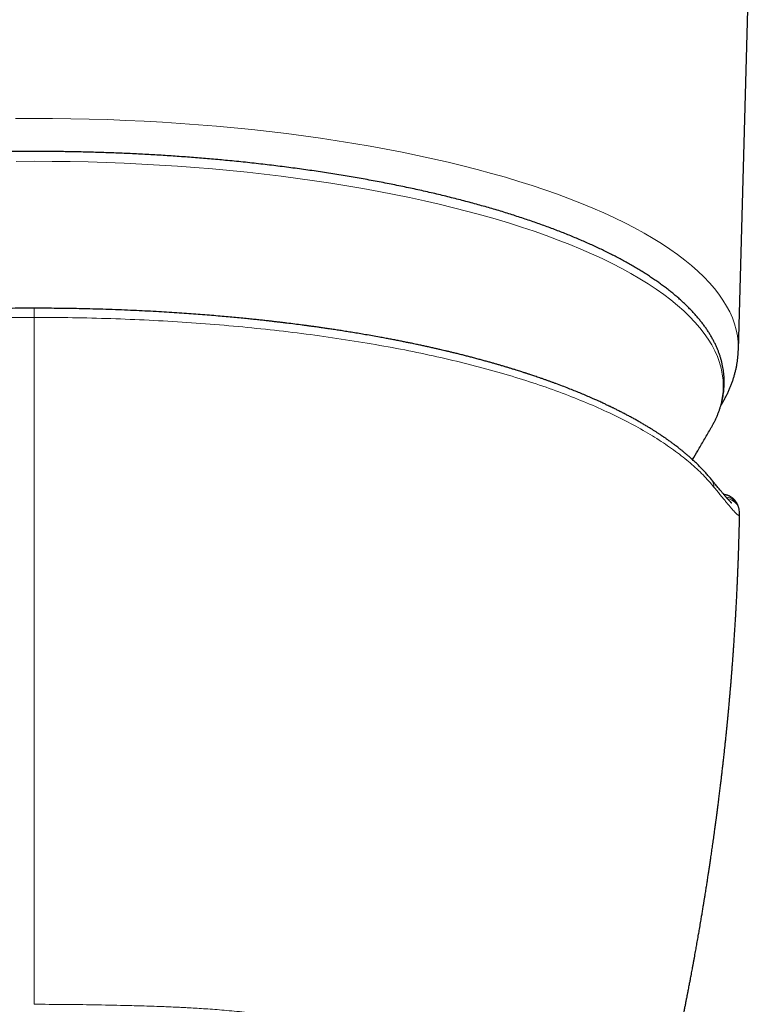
# Model space of a CAD drawing. Header units: millimetres. Extents: x 8 to 1110, y 12 to 672.
# Tile 17 of 58: x 568 to 594, y 230 to 265. Entities that reach past the tile are written whole.
import ezdxf

# ---------------------------------------------------------------- set-up
doc = ezdxf.new("R2010")
doc.units = ezdxf.units.MM

msp = doc.modelspace()

# ---------------------------------------------------------------- linework, layer by layer
at = {"color": 7, "linetype": 'Continuous', "lineweight": 30}
for p, q in [((593.301, 253.227), (593.828, 272.265)), ((568.5, 254.693), (568.5, 254.693))]:
    msp.add_line(p, q, dxfattribs=at)
at = {"color": 8, "linetype": 'Continuous', "lineweight": 0, "flags": 128}
for points in [[(567.851, 261.372), (568.5, 261.375), (569.149, 261.372), (569.798, 261.363), (570.446, 261.35), (571.092, 261.33), (571.737, 261.305), (572.38, 261.275), (573.02, 261.239), (573.657, 261.198), (574.29, 261.151), (574.919, 261.099), (575.544, 261.042), (576.164, 260.979), (576.779, 260.911), (577.388, 260.838), (577.991, 260.76), (578.588, 260.676), (579.177, 260.588), (579.76, 260.494), (580.334, 260.396), (580.901, 260.293), (581.459, 260.185), (582.008, 260.072), (582.548, 259.954), (583.078, 259.832), (583.598, 259.706), (584.108, 259.575), (584.607, 259.44), (585.096, 259.301), (585.572, 259.157), (586.037, 259.01), (586.491, 258.858), (586.931, 258.703), (587.359, 258.544), (587.775, 258.381), (588.177, 258.215), (588.565, 258.046), (588.94, 257.873), (589.3, 257.698), (589.647, 257.519), (589.979, 257.337), (590.296, 257.153), (590.598, 256.966), (590.886, 256.776), (591.157, 256.584), (591.414, 256.39), (591.654, 256.194), (591.879, 255.995), (592.088, 255.795), (592.28, 255.593), (592.457, 255.39), (592.616, 255.185), (592.76, 254.979), (592.886, 254.771), (592.996, 254.563), (593.09, 254.354), (593.166, 254.144), (593.225, 253.933), (593.268, 253.723), (593.293, 253.511), (593.302, 253.3), (593.301, 253.227)], [(592.391, 250.572), (592.471, 250.727), (592.562, 250.931), (592.637, 251.137), (592.695, 251.343), (592.736, 251.549), (592.761, 251.756), (592.77, 251.963), (592.761, 252.17), (592.736, 252.376), (592.695, 252.583), (592.637, 252.789), (592.562, 252.994), (592.471, 253.199), (592.363, 253.403), (592.239, 253.606), (592.099, 253.807), (591.943, 254.008), (591.77, 254.207), (591.582, 254.404), (591.378, 254.6), (591.158, 254.794), (590.922, 254.986), (590.671, 255.177), (590.405, 255.364), (590.124, 255.55), (589.829, 255.733), (589.518, 255.913), (589.193, 256.091), (588.854, 256.266), (588.501, 256.438), (588.135, 256.607), (587.754, 256.773), (587.361, 256.935), (586.955, 257.094), (586.536, 257.25), (586.105, 257.402), (585.661, 257.55), (585.206, 257.694), (584.74, 257.835), (584.262, 257.971), (583.773, 258.103), (583.274, 258.231), (582.765, 258.355), (582.246, 258.475), (581.718, 258.589), (581.181, 258.7), (580.635, 258.806), (580.08, 258.907), (579.518, 259.003), (578.948, 259.094), (578.371, 259.181), (577.788, 259.263), (577.197, 259.339), (576.601, 259.411), (576, 259.477), (575.393, 259.539), (574.781, 259.595), (574.166, 259.646), (573.546, 259.692), (572.923, 259.732), (572.297, 259.767), (571.668, 259.797), (571.037, 259.821), (570.404, 259.84), (569.77, 259.853), (569.135, 259.861), (568.5, 259.864), (567.865, 259.861)], [(568.5, 254.693), (568.5, 254.693), (568.5, 254.688), (568.5, 254.678), (568.5, 254.665), (568.5, 254.646), (568.5, 254.624), (568.5, 254.598), (568.5, 254.568), (568.5, 254.534), (568.5, 254.498), (568.5, 254.458), (568.5, 254.416), (568.5, 254.372)]]:
    msp.add_lwpolyline(points, dxfattribs=at)
at = {"color": 7, "linetype": 'Continuous', "lineweight": 30, "flags": 128}
msp.add_lwpolyline([(592.363, 250.522), (592.363, 250.523), (592.391, 250.572)], dxfattribs=at)
at = {"color": 8, "linetype": 'Continuous', "lineweight": 0}
for centre, radius, start, end in [((592.012, 248.404), 0.43, 359.6358, 39.1936), ((592.832, 247.554), 0.497, 18.1977, 85.8675), ((592.844, 247.5), 0.498, 9.7513, 81.4048)]:
    msp.add_arc(centre, radius, start, end, dxfattribs=at)
at = {"color": 7, "linetype": 'Continuous', "lineweight": 30}
for points, knots in [([(568.5, 260.211), (568.396, 260.21), (568.249, 260.21), (568.03, 260.209), (567.843, 260.208), (567.618, 260.205), (567.382, 260.202), (567.134, 260.198), (566.878, 260.193), (566.616, 260.187), (566.348, 260.179), (566.077, 260.171), (565.802, 260.161), (565.525, 260.151), (565.246, 260.139), (564.965, 260.126), (564.683, 260.112), (564.4, 260.096), (564.116, 260.08), (563.832, 260.062), (563.548, 260.043), (563.263, 260.023), (562.978, 260.002), (562.693, 259.98), (562.408, 259.956), (562.124, 259.931), (561.84, 259.905), (561.557, 259.878), (561.274, 259.85), (560.992, 259.82), (560.71, 259.79), (560.43, 259.758), (560.15, 259.725), (559.871, 259.691), (559.594, 259.656), (559.317, 259.619), (559.042, 259.582), (558.768, 259.543), (558.495, 259.503), (558.223, 259.462), (557.953, 259.42), (557.685, 259.377), (557.418, 259.332), (557.152, 259.287), (556.888, 259.24), (556.626, 259.193), (556.365, 259.144), (556.107, 259.094), (555.85, 259.044), (555.595, 258.992), (555.341, 258.939), (555.09, 258.885), (554.841, 258.83), (554.594, 258.774), (554.349, 258.717), (554.106, 258.659), (553.865, 258.599), (553.626, 258.539), (553.39, 258.478), (553.156, 258.416), (552.924, 258.353), (552.694, 258.289), (552.467, 258.225), (552.243, 258.159), (552.021, 258.092), (551.801, 258.024), (551.584, 257.956), (551.369, 257.886), (551.158, 257.816), (550.948, 257.745), (550.742, 257.673), (550.538, 257.6), (550.337, 257.526), (550.138, 257.451), (549.943, 257.376), (549.75, 257.299), (549.56, 257.222), (549.373, 257.144), (549.189, 257.065), (549.008, 256.986), (548.83, 256.906), (548.655, 256.825), (548.483, 256.743), (548.313, 256.66), (548.147, 256.577), (547.984, 256.493), (547.825, 256.408), (547.668, 256.323), (547.514, 256.237), (547.364, 256.15), (547.217, 256.062), (547.073, 255.974), (546.932, 255.885), (546.795, 255.796), (546.661, 255.705), (546.53, 255.614), (546.402, 255.523), (546.278, 255.431), (546.157, 255.338), (546.04, 255.245), (545.926, 255.151), (545.815, 255.056), (545.708, 254.961), (545.605, 254.865), (545.504, 254.769), (545.408, 254.672), (545.315, 254.575), (545.225, 254.477), (545.139, 254.378), (545.057, 254.279), (544.978, 254.18), (544.903, 254.08), (544.832, 253.979), (544.764, 253.879), (544.701, 253.777), (544.64, 253.676), (544.584, 253.573), (544.531, 253.471), (544.482, 253.368), (544.437, 253.265), (544.396, 253.162), (544.359, 253.058), (544.325, 252.954), (544.295, 252.849), (544.269, 252.745), (544.247, 252.64), (544.229, 252.535), (544.214, 252.429), (544.204, 252.324), (544.198, 252.218), (544.195, 252.112), (544.196, 252.006), (544.202, 251.899), (544.211, 251.793), (544.224, 251.686), (544.242, 251.578), (544.264, 251.471), (544.289, 251.364), (544.319, 251.256), (544.353, 251.148), (544.392, 251.04), (544.435, 250.932), (544.482, 250.824), (544.533, 250.716), (544.577, 250.629), (544.606, 250.579), (544.614, 250.565)], [0, 0, 0, 0, 0.007395, 0.010435, 0.015477, 0.020722, 0.026355, 0.03224, 0.038322, 0.044556, 0.050911, 0.057365, 0.063899, 0.0705, 0.077158, 0.083865, 0.090613, 0.097397, 0.104213, 0.111057, 0.117925, 0.124816, 0.131726, 0.138653, 0.145597, 0.152555, 0.159526, 0.166509, 0.173503, 0.180507, 0.18752, 0.194542, 0.201571, 0.208608, 0.215651, 0.2227, 0.229755, 0.236815, 0.24388, 0.25095, 0.258024, 0.265101, 0.272183, 0.279268, 0.286356, 0.293447, 0.30054, 0.307637, 0.314735, 0.321836, 0.328939, 0.336044, 0.343151, 0.35026, 0.35737, 0.364482, 0.371595, 0.378709, 0.385824, 0.392941, 0.400059, 0.407178, 0.414297, 0.421418, 0.428539, 0.435661, 0.442784, 0.449907, 0.457031, 0.464156, 0.471281, 0.478407, 0.485533, 0.49266, 0.499787, 0.506915, 0.514043, 0.521172, 0.528301, 0.53543, 0.54256, 0.54969, 0.556821, 0.563952, 0.571084, 0.578216, 0.585348, 0.592481, 0.599614, 0.606747, 0.613881, 0.621016, 0.62815, 0.635285, 0.642419, 0.649554, 0.656689, 0.663823, 0.670957, 0.67809, 0.685222, 0.692353, 0.699482, 0.706609, 0.713733, 0.720853, 0.72797, 0.735083, 0.74219, 0.749291, 0.756386, 0.763472, 0.770551, 0.77762, 0.784679, 0.791728, 0.798766, 0.805792, 0.812807, 0.81981, 0.826802, 0.833785, 0.840758, 0.847723, 0.854682, 0.861638, 0.868592, 0.875548, 0.882508, 0.889477, 0.896456, 0.903451, 0.910463, 0.917496, 0.924553, 0.931638, 0.938753, 0.945901, 0.953085, 0.960305, 0.967563, 0.974861, 0.982198, 0.989574, 0.996988, 1, 1, 1, 1]), ([(592.392, 250.576), (592.4, 250.59), (592.427, 250.638), (592.469, 250.72), (592.518, 250.823), (592.563, 250.926), (592.604, 251.029), (592.641, 251.133), (592.675, 251.237), (592.705, 251.342), (592.731, 251.446), (592.753, 251.551), (592.771, 251.656), (592.786, 251.761), (592.796, 251.867), (592.802, 251.973), (592.805, 252.079), (592.804, 252.185), (592.798, 252.292), (592.789, 252.398), (592.776, 252.505), (592.758, 252.613), (592.736, 252.72), (592.711, 252.827), (592.681, 252.935), (592.647, 253.043), (592.608, 253.151), (592.565, 253.259), (592.518, 253.367), (592.467, 253.475), (592.411, 253.583), (592.351, 253.691), (592.286, 253.799), (592.217, 253.907), (592.144, 254.014), (592.066, 254.122), (591.984, 254.229), (591.897, 254.335), (591.806, 254.441), (591.711, 254.547), (591.612, 254.652), (591.508, 254.757), (591.4, 254.861), (591.288, 254.965), (591.172, 255.068), (591.051, 255.17), (590.927, 255.272), (590.799, 255.372), (590.667, 255.473), (590.53, 255.572), (590.39, 255.671), (590.246, 255.768), (590.099, 255.865), (589.947, 255.962), (589.792, 256.057), (589.633, 256.152), (589.47, 256.245), (589.304, 256.338), (589.134, 256.43), (588.961, 256.521), (588.784, 256.611), (588.604, 256.701), (588.42, 256.789), (588.233, 256.877), (588.042, 256.963), (587.849, 257.049), (587.651, 257.134), (587.451, 257.218), (587.247, 257.3), (587.04, 257.382), (586.83, 257.463), (586.617, 257.543), (586.401, 257.622), (586.181, 257.7), (585.959, 257.776), (585.734, 257.852), (585.505, 257.927), (585.274, 258.001), (585.04, 258.074), (584.803, 258.145), (584.563, 258.216), (584.321, 258.285), (584.075, 258.354), (583.827, 258.421), (583.577, 258.487), (583.324, 258.552), (583.068, 258.616), (582.809, 258.679), (582.549, 258.741), (582.285, 258.801), (582.019, 258.861), (581.751, 258.919), (581.481, 258.976), (581.208, 259.032), (580.933, 259.087), (580.656, 259.14), (580.376, 259.192), (580.095, 259.244), (579.811, 259.293), (579.525, 259.342), (579.237, 259.389), (578.947, 259.436), (578.655, 259.481), (578.361, 259.524), (578.065, 259.567), (577.767, 259.608), (577.467, 259.648), (577.166, 259.686), (576.862, 259.723), (576.557, 259.759), (576.25, 259.794), (575.941, 259.828), (575.63, 259.86), (575.328, 259.889), (575.036, 259.917), (574.754, 259.942), (574.47, 259.966), (574.186, 259.989), (573.901, 260.011), (573.615, 260.032), (573.329, 260.052), (573.042, 260.07), (572.755, 260.088), (572.467, 260.104), (572.179, 260.119), (571.89, 260.133), (571.601, 260.146), (571.313, 260.157), (571.024, 260.168), (570.736, 260.177), (570.448, 260.185), (570.163, 260.192), (569.88, 260.198), (569.603, 260.203), (569.339, 260.206), (569.112, 260.208), (568.91, 260.21), (568.714, 260.21), (568.575, 260.211), (568.5, 260.211)], [0, 0, 0, 0, 0.002904, 0.0099356, 0.0169558, 0.0239645, 0.0309622, 0.0379498, 0.0449281, 0.0518988, 0.0588634, 0.0658244, 0.072784, 0.0797451, 0.0867108, 0.0936843, 0.1006692, 0.1076689, 0.1146867, 0.1217252, 0.1287879, 0.1358781, 0.1429986, 0.1501521, 0.1573409, 0.1645667, 0.1718308, 0.1791339, 0.1864764, 0.1938579, 0.2012776, 0.2087342, 0.216226, 0.2237509, 0.2313065, 0.2388904, 0.2464999, 0.2541321, 0.2617843, 0.2694538, 0.2771381, 0.2848347, 0.2925414, 0.300256, 0.3079767, 0.3157018, 0.3234298, 0.3311594, 0.3388894, 0.3466188, 0.3543467, 0.3620723, 0.3697951, 0.3775146, 0.3852305, 0.3929425, 0.4006503, 0.4083538, 0.4160529, 0.4237475, 0.4314377, 0.4391233, 0.4468044, 0.4544812, 0.4621536, 0.4698218, 0.4774858, 0.4851458, 0.492802, 0.5004544, 0.5081032, 0.5157485, 0.5233906, 0.5310295, 0.5386654, 0.5462985, 0.553929, 0.561557, 0.5691827, 0.5768063, 0.5844279, 0.5920477, 0.599666, 0.6072829, 0.6148986, 0.6225132, 0.6301271, 0.6377404, 0.6453532, 0.652966, 0.6605787, 0.6681918, 0.6758054, 0.6834198, 0.6910352, 0.698652, 0.7062704, 0.7138907, 0.7215134, 0.7291387, 0.736767, 0.7443987, 0.7520343, 0.7596742, 0.7673191, 0.7749693, 0.7826257, 0.7902888, 0.7979594, 0.8056384, 0.8133267, 0.8210255, 0.8287359, 0.8364594, 0.8433919, 0.8503236, 0.8572538, 0.8641825, 0.8711095, 0.8780344, 0.884957, 0.8918769, 0.8987936, 0.9057065, 0.9126148, 0.9195173, 0.9264126, 0.9332986, 0.9401719, 0.947028, 0.9538588, 0.960651, 0.967379, 0.9739872, 0.9803302, 0.9860898, 0.9901635, 0.9946708, 1, 1, 1, 1]), ([(568.5, 254.693), (568.351, 254.693), (568.058, 254.693), (567.623, 254.689), (567.201, 254.683), (566.79, 254.676), (566.391, 254.666), (565.981, 254.655), (565.563, 254.64), (565.138, 254.623), (564.728, 254.605), (564.332, 254.585), (563.949, 254.563), (563.579, 254.541), (563.226, 254.517), (562.889, 254.493), (562.567, 254.469), (562.262, 254.444), (561.972, 254.42), (561.698, 254.396), (561.44, 254.372), (561.196, 254.348), (560.965, 254.325), (560.747, 254.303), (560.542, 254.281), (560.35, 254.26), (560.17, 254.24), (560.023, 254.223), (559.907, 254.21), (559.82, 254.199), (559.736, 254.189), (559.656, 254.18), (559.579, 254.17), (559.51, 254.162), (559.454, 254.155), (559.412, 254.15), (559.382, 254.146), (559.355, 254.142), (559.326, 254.139), (559.291, 254.134), (559.251, 254.129), (559.192, 254.121), (559.11, 254.111), (559, 254.096), (558.875, 254.08), (558.735, 254.061), (558.579, 254.039), (558.408, 254.015), (558.236, 253.99), (558.066, 253.965), (557.902, 253.94), (557.735, 253.915), (557.569, 253.889), (557.408, 253.863), (557.25, 253.837), (557.043, 253.803), (556.791, 253.76), (556.499, 253.708), (556.223, 253.658), (555.963, 253.609), (555.718, 253.562), (555.512, 253.521), (555.34, 253.486), (555.201, 253.458), (555.067, 253.43), (554.931, 253.401), (554.791, 253.371), (554.643, 253.338), (554.487, 253.304), (554.323, 253.267), (554.149, 253.227), (553.967, 253.184), (553.775, 253.137), (553.575, 253.088), (553.368, 253.036), (553.154, 252.982), (552.941, 252.925), (552.719, 252.865), (552.494, 252.803), (552.269, 252.739), (552.09, 252.687), (551.955, 252.647), (551.862, 252.619), (551.777, 252.593), (551.702, 252.57), (551.643, 252.552), (551.598, 252.538), (551.565, 252.528), (551.538, 252.52), (551.512, 252.511), (551.481, 252.502), (551.44, 252.489), (551.387, 252.472), (551.324, 252.452), (551.256, 252.43), (551.162, 252.399), (551.041, 252.359), (550.891, 252.309), (550.732, 252.255), (550.564, 252.196), (550.401, 252.138), (550.246, 252.082), (550.106, 252.03), (549.973, 251.98), (549.847, 251.932), (549.732, 251.888), (549.628, 251.847), (549.533, 251.809), (549.444, 251.773), (549.361, 251.739), (549.283, 251.707), (549.209, 251.676), (549.132, 251.644), (549.047, 251.608), (548.953, 251.567), (548.852, 251.523), (548.745, 251.476), (548.65, 251.433), (548.568, 251.396), (548.505, 251.367), (548.446, 251.339), (548.392, 251.314), (548.346, 251.292), (548.306, 251.273), (548.272, 251.257), (548.244, 251.243), (548.216, 251.23), (548.184, 251.215), (548.142, 251.194), (548.091, 251.169), (548.034, 251.141), (547.964, 251.106), (547.883, 251.066), (547.792, 251.019), (547.7, 250.971), (547.607, 250.922), (547.512, 250.871), (547.414, 250.817), (547.31, 250.759), (547.199, 250.697), (547.082, 250.629), (546.986, 250.573), (546.912, 250.529), (546.862, 250.498), (546.812, 250.467), (546.76, 250.436), (546.71, 250.404), (546.663, 250.374), (546.621, 250.348), (546.585, 250.324), (546.553, 250.304), (546.525, 250.286), (546.502, 250.271), (546.483, 250.258), (546.468, 250.248), (546.453, 250.238), (546.433, 250.225), (546.404, 250.206), (546.369, 250.182), (546.329, 250.155), (546.277, 250.119), (546.216, 250.077), (546.146, 250.027), (546.078, 249.978), (546.01, 249.929), (545.934, 249.873), (545.85, 249.809), (545.757, 249.736), (545.68, 249.675), (545.623, 249.628), (545.586, 249.598), (545.553, 249.571), (545.524, 249.546), (545.498, 249.524), (545.477, 249.506), (545.46, 249.491), (545.446, 249.479), (545.435, 249.469), (545.424, 249.46), (545.411, 249.449), (545.395, 249.435), (545.374, 249.416), (545.342, 249.387), (545.301, 249.351), (545.255, 249.308), (545.213, 249.269), (545.174, 249.232), (545.138, 249.198), (545.106, 249.167), (545.078, 249.139), (545.052, 249.113), (545.025, 249.086), (544.995, 249.055), (544.959, 249.018), (544.918, 248.975), (544.872, 248.926), (544.822, 248.871), (544.769, 248.811), (544.712, 248.745), (544.674, 248.7), (544.654, 248.676)], [0, 0, 0, 0, 0.013904, 0.027441, 0.040615, 0.053431, 0.065893, 0.078004, 0.091834, 0.105187, 0.118068, 0.130482, 0.14267, 0.154378, 0.165607, 0.17636, 0.186637, 0.19644, 0.205769, 0.214605, 0.222968, 0.230865, 0.238378, 0.245527, 0.252194, 0.258496, 0.264432, 0.270004, 0.273025, 0.275927, 0.278711, 0.281376, 0.283924, 0.28631, 0.288289, 0.289533, 0.290504, 0.2913, 0.292265, 0.293427, 0.294759, 0.296255, 0.299386, 0.303053, 0.307256, 0.311995, 0.317269, 0.323077, 0.329419, 0.334776, 0.340463, 0.346297, 0.352017, 0.357621, 0.36311, 0.368483, 0.379309, 0.389637, 0.399469, 0.408806, 0.417648, 0.425997, 0.43133, 0.436441, 0.441328, 0.44624, 0.451504, 0.457019, 0.462878, 0.46908, 0.475628, 0.482666, 0.490067, 0.497832, 0.505955, 0.514429, 0.523113, 0.531559, 0.541222, 0.550506, 0.559413, 0.563482, 0.567467, 0.57117, 0.574335, 0.576962, 0.578739, 0.580142, 0.581172, 0.582184, 0.583517, 0.585173, 0.587538, 0.590336, 0.593353, 0.596518, 0.602655, 0.609283, 0.616402, 0.624013, 0.632117, 0.63882, 0.645422, 0.651712, 0.657689, 0.663354, 0.668234, 0.672855, 0.677218, 0.681322, 0.685169, 0.688762, 0.692452, 0.69687, 0.701665, 0.706836, 0.712385, 0.718311, 0.721795, 0.725282, 0.72846, 0.731311, 0.733837, 0.735999, 0.737846, 0.739378, 0.740596, 0.742387, 0.744692, 0.747511, 0.750792, 0.754186, 0.759275, 0.764472, 0.769777, 0.775191, 0.780714, 0.786518, 0.792735, 0.799548, 0.806797, 0.814483, 0.817622, 0.820829, 0.824103, 0.827445, 0.830841, 0.834022, 0.83676, 0.839206, 0.84136, 0.843222, 0.844792, 0.84607, 0.847055, 0.847857, 0.849271, 0.851211, 0.853679, 0.85659, 0.859523, 0.864666, 0.869689, 0.874593, 0.879514, 0.884776, 0.891486, 0.898696, 0.906407, 0.909568, 0.912566, 0.915279, 0.917706, 0.919849, 0.921707, 0.923047, 0.924185, 0.925123, 0.925947, 0.926946, 0.928338, 0.930124, 0.932304, 0.936646, 0.940723, 0.944515, 0.948019, 0.951293, 0.954269, 0.956948, 0.959329, 0.961485, 0.964586, 0.968098, 0.972018, 0.976674, 0.9818, 0.987396, 0.993463, 1, 1, 1, 1]), ([(592.346, 248.676), (592.326, 248.699), (592.289, 248.744), (592.233, 248.809), (592.181, 248.868), (592.131, 248.923), (592.084, 248.974), (592.039, 249.022), (591.993, 249.069), (591.945, 249.118), (591.897, 249.166), (591.847, 249.215), (591.795, 249.265), (591.741, 249.315), (591.688, 249.364), (591.638, 249.41), (591.59, 249.452), (591.547, 249.49), (591.509, 249.523), (591.477, 249.55), (591.449, 249.574), (591.42, 249.598), (591.389, 249.624), (591.355, 249.652), (591.317, 249.683), (591.276, 249.716), (591.226, 249.755), (591.167, 249.802), (591.096, 249.856), (591.017, 249.916), (590.929, 249.98), (590.853, 250.035), (590.794, 250.077), (590.755, 250.104), (590.72, 250.128), (590.689, 250.15), (590.66, 250.17), (590.633, 250.188), (590.61, 250.204), (590.586, 250.22), (590.558, 250.238), (590.524, 250.261), (590.486, 250.286), (590.432, 250.321), (590.361, 250.367), (590.272, 250.423), (590.176, 250.483), (590.071, 250.546), (589.958, 250.613), (589.839, 250.682), (589.717, 250.752), (589.594, 250.82), (589.472, 250.886), (589.348, 250.952), (589.244, 251.006), (589.161, 251.049), (589.098, 251.081), (589.038, 251.111), (588.983, 251.139), (588.934, 251.163), (588.891, 251.184), (588.856, 251.201), (588.827, 251.215), (588.805, 251.226), (588.784, 251.236), (588.761, 251.247), (588.732, 251.261), (588.695, 251.279), (588.648, 251.301), (588.591, 251.328), (588.526, 251.358), (588.456, 251.39), (588.314, 251.455), (588.132, 251.536), (587.909, 251.632), (587.717, 251.712), (587.521, 251.792), (587.318, 251.873), (587.103, 251.956), (586.922, 252.024), (586.778, 252.077), (586.677, 252.113), (586.573, 252.151), (586.468, 252.188), (586.365, 252.224), (586.268, 252.257), (586.18, 252.287), (586.1, 252.314), (586.029, 252.338), (585.967, 252.359), (585.915, 252.376), (585.871, 252.39), (585.83, 252.404), (585.785, 252.418), (585.732, 252.435), (585.67, 252.455), (585.598, 252.478), (585.516, 252.504), (585.424, 252.533), (585.323, 252.564), (585.212, 252.598), (585.091, 252.634), (584.97, 252.67), (584.852, 252.705), (584.736, 252.738), (584.615, 252.773), (584.486, 252.809), (584.352, 252.846), (584.208, 252.886), (584.058, 252.926), (583.907, 252.966), (583.763, 253.003), (583.618, 253.04), (583.474, 253.076), (583.331, 253.112), (583.199, 253.144), (583.079, 253.173), (582.97, 253.198), (582.876, 253.22), (582.797, 253.239), (582.731, 253.254), (582.67, 253.268), (582.609, 253.282), (582.543, 253.297), (582.468, 253.313), (582.374, 253.334), (582.257, 253.36), (582.116, 253.39), (581.959, 253.424), (581.804, 253.456), (581.654, 253.487), (581.51, 253.516), (581.358, 253.546), (581.197, 253.577), (581.027, 253.61), (580.849, 253.643), (580.644, 253.681), (580.419, 253.721), (580.179, 253.763), (579.949, 253.802), (579.728, 253.838), (579.517, 253.872), (579.316, 253.904), (579.127, 253.933), (578.949, 253.96), (578.783, 253.984), (578.628, 254.006), (578.499, 254.025), (578.394, 254.04), (578.314, 254.051), (578.246, 254.06), (578.191, 254.067), (578.141, 254.074), (578.088, 254.081), (578.022, 254.09), (577.884, 254.108), (577.673, 254.135), (577.451, 254.163), (577.278, 254.184), (577.158, 254.199), (577.032, 254.213), (576.896, 254.229), (576.748, 254.246), (576.586, 254.264), (576.411, 254.283), (576.222, 254.303), (576.013, 254.324), (575.783, 254.347), (575.53, 254.371), (575.261, 254.396), (574.974, 254.421), (574.671, 254.446), (574.356, 254.471), (574.031, 254.496), (573.697, 254.519), (573.347, 254.542), (572.981, 254.564), (572.599, 254.585), (572.202, 254.606), (571.788, 254.624), (571.359, 254.641), (570.914, 254.656), (570.488, 254.668), (570.083, 254.678), (569.7, 254.684), (569.308, 254.689), (568.907, 254.693), (568.637, 254.693), (568.5, 254.693)], [0, 0, 0, 0, 0.006423, 0.012414, 0.017975, 0.023107, 0.027811, 0.032089, 0.03667, 0.041223, 0.045824, 0.050473, 0.055267, 0.06011, 0.064884, 0.06931, 0.073378, 0.077087, 0.080404, 0.082924, 0.085119, 0.087421, 0.089965, 0.09275, 0.095777, 0.099046, 0.10257, 0.10747, 0.112911, 0.11889, 0.125408, 0.132465, 0.135423, 0.138206, 0.140696, 0.142893, 0.144799, 0.146852, 0.148404, 0.149742, 0.151785, 0.154118, 0.156741, 0.159623, 0.165104, 0.170984, 0.177264, 0.183944, 0.191174, 0.198699, 0.206162, 0.213543, 0.22084, 0.228055, 0.235189, 0.238781, 0.242352, 0.245806, 0.248906, 0.251641, 0.254009, 0.256009, 0.257519, 0.258722, 0.259714, 0.260956, 0.262509, 0.264371, 0.267014, 0.270102, 0.273635, 0.277474, 0.281301, 0.296078, 0.305844, 0.315427, 0.324933, 0.334803, 0.345084, 0.355779, 0.360394, 0.365081, 0.369843, 0.374677, 0.379458, 0.383831, 0.387774, 0.391287, 0.394508, 0.397257, 0.399535, 0.401344, 0.403033, 0.404868, 0.407263, 0.409948, 0.413054, 0.416584, 0.420538, 0.424833, 0.429538, 0.434652, 0.440177, 0.444709, 0.449484, 0.454504, 0.459767, 0.465276, 0.470897, 0.477245, 0.483278, 0.488995, 0.494394, 0.500409, 0.505968, 0.511069, 0.515713, 0.519899, 0.52363, 0.526465, 0.528966, 0.531138, 0.533363, 0.535877, 0.538681, 0.541775, 0.5465, 0.551772, 0.557589, 0.563951, 0.56892, 0.574177, 0.579722, 0.585556, 0.591676, 0.598085, 0.604727, 0.613603, 0.622068, 0.630122, 0.637765, 0.645142, 0.652091, 0.658614, 0.66471, 0.67038, 0.675622, 0.680438, 0.683568, 0.686293, 0.688582, 0.690436, 0.691872, 0.693552, 0.695812, 0.698539, 0.707508, 0.716919, 0.720808, 0.724767, 0.728833, 0.733296, 0.738223, 0.743514, 0.749253, 0.75544, 0.762076, 0.769745, 0.777939, 0.786657, 0.7959, 0.805668, 0.815963, 0.826151, 0.836807, 0.847933, 0.859527, 0.87159, 0.884122, 0.897122, 0.910591, 0.924527, 0.93893, 0.950573, 0.962502, 0.974718, 0.987217, 1, 1, 1, 1]), ([(592.683, 251.267), (592.704, 251.302), (592.748, 251.374), (592.811, 251.485), (592.871, 251.599), (592.928, 251.714), (592.98, 251.829), (593.029, 251.945), (593.073, 252.061), (593.114, 252.177), (593.151, 252.293), (593.183, 252.41), (593.212, 252.527), (593.237, 252.644), (593.258, 252.761), (593.274, 252.879), (593.287, 252.996), (593.296, 253.112), (593.299, 253.189), (593.301, 253.227)], [0, 0, 0, 0, 0.056635, 0.11824, 0.179435, 0.240222, 0.300607, 0.360602, 0.420224, 0.479496, 0.538442, 0.597093, 0.655483, 0.713648, 0.771628, 0.829465, 0.887202, 0.944885, 1, 1, 1, 1]), ([(591.683, 249.368), (591.746, 249.471), (591.883, 249.698), (592.091, 250.05), (592.255, 250.332), (592.344, 250.489), (592.362, 250.522)], [0, 0, 0, 0, 0.270436, 0.593503, 0.916712, 1, 1, 1, 1]), ([(593.066, 247.835), (593.066, 247.835), (593.066, 247.835), (593.065, 247.836), (593.063, 247.837), (593.061, 247.839), (593.058, 247.842), (593.054, 247.846), (593.048, 247.852), (593.04, 247.86), (593.028, 247.872), (593.012, 247.888), (592.991, 247.91), (592.972, 247.932), (592.953, 247.952), (592.936, 247.971), (592.919, 247.99), (592.904, 248.007), (592.892, 248.021), (592.883, 248.031), (592.878, 248.037), (592.872, 248.044), (592.867, 248.049), (592.863, 248.055), (592.858, 248.06), (592.853, 248.066), (592.845, 248.075), (592.835, 248.087), (592.821, 248.103), (592.804, 248.123), (592.784, 248.146), (592.761, 248.174), (592.734, 248.206), (592.703, 248.243), (592.668, 248.286), (592.628, 248.334), (592.583, 248.388), (592.533, 248.449), (592.477, 248.517), (592.414, 248.592), (592.369, 248.648), (592.346, 248.676)], [0, 0, 0, 0, 0.010885, 0.031767, 0.050464, 0.066972, 0.081454, 0.096424, 0.118056, 0.14199, 0.168102, 0.214333, 0.258319, 0.300058, 0.330416, 0.35941, 0.385955, 0.409609, 0.43037, 0.439506, 0.447944, 0.455684, 0.462725, 0.469067, 0.474749, 0.481503, 0.490258, 0.504615, 0.522349, 0.543461, 0.567955, 0.595832, 0.627097, 0.661754, 0.699809, 0.741269, 0.786143, 0.834439, 0.886171, 0.941352, 1, 1, 1, 1]), ([(593.302, 247.715), (593.297, 247.729), (593.288, 247.755), (593.271, 247.794), (593.253, 247.828), (593.235, 247.858), (593.219, 247.883), (593.204, 247.903), (593.191, 247.919), (593.179, 247.933), (593.168, 247.946), (593.156, 247.959), (593.14, 247.976), (593.117, 247.996), (593.087, 248.021), (593.056, 248.043), (593.028, 248.06), (593.007, 248.072), (592.988, 248.081), (592.974, 248.088), (592.961, 248.094), (592.95, 248.098), (592.935, 248.104), (592.914, 248.112), (592.885, 248.121), (592.851, 248.129), (592.818, 248.136), (592.798, 248.138), (592.791, 248.139)], [0, 0, 0, 0, 0.0667868, 0.1353203, 0.1964581, 0.2501594, 0.2946883, 0.3323179, 0.3630374, 0.3872723, 0.410553, 0.4345716, 0.4593274, 0.5066218, 0.5575376, 0.6135448, 0.650177, 0.6819267, 0.7087039, 0.7305241, 0.7474029, 0.7620141, 0.7828599, 0.8158395, 0.8581011, 0.9095804, 0.970192, 1, 1, 1, 1]), ([(588.465, 217.696), (588.467, 217.705), (588.475, 217.734), (588.487, 217.782), (588.502, 217.837), (588.515, 217.889), (588.53, 217.945), (588.547, 218.009), (588.564, 218.074), (588.578, 218.129), (588.59, 218.177), (588.601, 218.219), (588.612, 218.262), (588.626, 218.315), (588.643, 218.378), (588.661, 218.449), (588.68, 218.524), (588.699, 218.597), (588.72, 218.679), (588.741, 218.757), (588.761, 218.834), (588.776, 218.895), (588.789, 218.942), (588.798, 218.978), (588.807, 219.015), (588.818, 219.056), (588.828, 219.096), (588.836, 219.128), (588.843, 219.151), (588.849, 219.176), (588.857, 219.206), (588.867, 219.246), (588.878, 219.288), (588.889, 219.331), (588.9, 219.372), (588.91, 219.415), (588.921, 219.457), (588.932, 219.497), (588.942, 219.536), (588.953, 219.579), (588.964, 219.622), (588.973, 219.66), (588.982, 219.693), (588.991, 219.729), (589.001, 219.766), (589.01, 219.801), (589.018, 219.832), (589.025, 219.862), (589.034, 219.896), (589.045, 219.936), (589.056, 219.982), (589.067, 220.025), (589.079, 220.069), (589.09, 220.114), (589.103, 220.163), (589.115, 220.211), (589.128, 220.262), (589.142, 220.315), (589.155, 220.366), (589.166, 220.411), (589.177, 220.453), (589.189, 220.498), (589.2, 220.542), (589.213, 220.593), (589.228, 220.652), (589.245, 220.717), (589.261, 220.78), (589.275, 220.837), (589.29, 220.894), (589.304, 220.951), (589.32, 221.014), (589.335, 221.07), (589.347, 221.119), (589.358, 221.161), (589.369, 221.205), (589.38, 221.247), (589.39, 221.286), (589.4, 221.325), (589.41, 221.365), (589.419, 221.401), (589.427, 221.433), (589.434, 221.459), (589.44, 221.484), (589.447, 221.513), (589.458, 221.556), (589.471, 221.605), (589.484, 221.658), (589.497, 221.707), (589.509, 221.757), (589.522, 221.807), (589.536, 221.864), (589.551, 221.922), (589.565, 221.978), (589.579, 222.033), (589.592, 222.087), (589.607, 222.144), (589.62, 222.197), (589.633, 222.247), (589.645, 222.298), (589.66, 222.357), (589.677, 222.424), (589.695, 222.496), (589.713, 222.568), (589.729, 222.633), (589.752, 222.723), (589.777, 222.826), (589.808, 222.951), (589.838, 223.07), (589.869, 223.194), (589.902, 223.329), (589.937, 223.471), (589.975, 223.626), (590.013, 223.781), (590.052, 223.941), (590.09, 224.099), (590.129, 224.259), (590.17, 224.429), (590.214, 224.61), (590.259, 224.8), (590.305, 224.993), (590.351, 225.187), (590.397, 225.382), (590.434, 225.539), (590.461, 225.655), (590.478, 225.729), (590.496, 225.805), (590.512, 225.876), (590.528, 225.946), (590.543, 226.009), (590.556, 226.067), (590.569, 226.12), (590.581, 226.175), (590.595, 226.235), (590.609, 226.295), (590.622, 226.352), (590.635, 226.408), (590.65, 226.474), (590.666, 226.546), (590.685, 226.628), (590.703, 226.711), (590.722, 226.795), (590.742, 226.882), (590.761, 226.969), (590.782, 227.061), (590.802, 227.152), (590.822, 227.24), (590.84, 227.322), (590.857, 227.4), (590.874, 227.477), (590.89, 227.549), (590.906, 227.621), (590.921, 227.692), (590.939, 227.774), (590.958, 227.863), (590.979, 227.956), (590.999, 228.049), (591.018, 228.139), (591.036, 228.225), (591.054, 228.305), (591.069, 228.378), (591.082, 228.44), (591.094, 228.495), (591.105, 228.545), (591.115, 228.597), (591.126, 228.649), (591.136, 228.695), (591.145, 228.737), (591.152, 228.771), (591.159, 228.803), (591.165, 228.832), (591.17, 228.856), (591.175, 228.882), (591.185, 228.929), (591.199, 228.995), (591.215, 229.073), (591.23, 229.144), (591.243, 229.209), (591.255, 229.27), (591.268, 229.33), (591.28, 229.392), (591.294, 229.458), (591.308, 229.527), (591.324, 229.606), (591.342, 229.693), (591.36, 229.786), (591.378, 229.874), (591.394, 229.955), (591.409, 230.028), (591.422, 230.096), (591.435, 230.164), (591.449, 230.235), (591.462, 230.302), (591.475, 230.366), (591.487, 230.426), (591.498, 230.485), (591.509, 230.539), (591.519, 230.594), (591.531, 230.655), (591.546, 230.731), (591.562, 230.815), (591.578, 230.898), (591.592, 230.972), (591.605, 231.044), (591.62, 231.122), (591.637, 231.21), (591.654, 231.304), (591.672, 231.399), (591.688, 231.483), (591.701, 231.554), (591.711, 231.61), (591.721, 231.662), (591.731, 231.716), (591.741, 231.775), (591.762, 231.89), (591.791, 232.047), (591.827, 232.249), (591.863, 232.451), (591.897, 232.65), (591.934, 232.86), (591.968, 233.06), (591.996, 233.226), (592.015, 233.339), (592.027, 233.414), (592.041, 233.493), (592.054, 233.573), (592.066, 233.648), (592.076, 233.708), (592.084, 233.756), (592.091, 233.799), (592.099, 233.846), (592.107, 233.901), (592.117, 233.962), (592.129, 234.035), (592.143, 234.12), (592.158, 234.214), (592.172, 234.304), (592.185, 234.389), (592.198, 234.47), (592.211, 234.554), (592.225, 234.644), (592.237, 234.724), (592.247, 234.789), (592.254, 234.835), (592.26, 234.874), (592.266, 234.914), (592.273, 234.96), (592.282, 235.019), (592.293, 235.089), (592.305, 235.169), (592.317, 235.252), (592.33, 235.342), (592.344, 235.435), (592.358, 235.534), (592.372, 235.632), (592.387, 235.733), (592.4, 235.822), (592.411, 235.898), (592.419, 235.96), (592.428, 236.02), (592.435, 236.075), (592.442, 236.124), (592.449, 236.172), (592.457, 236.229), (592.467, 236.3), (592.478, 236.38), (592.489, 236.465), (592.5, 236.543), (592.509, 236.61), (592.515, 236.66), (592.521, 236.699), (592.526, 236.737), (592.532, 236.781), (592.538, 236.833), (592.546, 236.891), (592.554, 236.953), (592.561, 237.006), (592.566, 237.047), (592.57, 237.076), (592.574, 237.102), (592.577, 237.131), (592.581, 237.163), (592.586, 237.199), (592.594, 237.258), (592.604, 237.342), (592.618, 237.447), (592.63, 237.546), (592.642, 237.639), (592.653, 237.732), (592.665, 237.831), (592.676, 237.925), (592.687, 238.009), (592.695, 238.077), (592.702, 238.138), (592.709, 238.2), (592.717, 238.269), (592.726, 238.345), (592.736, 238.432), (592.747, 238.524), (592.757, 238.613), (592.766, 238.694), (592.775, 238.776), (592.786, 238.868), (592.797, 238.968), (592.807, 239.06), (592.815, 239.139), (592.822, 239.2), (592.828, 239.258), (592.835, 239.32), (592.842, 239.39), (592.851, 239.47), (592.859, 239.552), (592.867, 239.633), (592.875, 239.704), (592.88, 239.76), (592.885, 239.803), (592.889, 239.841), (592.893, 239.887), (592.899, 239.942), (592.904, 239.997), (592.909, 240.048), (592.913, 240.092), (592.918, 240.138), (592.923, 240.187), (592.927, 240.235), (592.932, 240.278), (592.935, 240.311), (592.937, 240.334), (592.939, 240.351), (592.94, 240.367), (592.943, 240.393), (592.946, 240.433), (592.952, 240.489), (592.958, 240.555), (592.965, 240.632), (592.973, 240.72), (592.98, 240.803), (592.987, 240.876), (592.992, 240.936), (592.997, 240.993), (593.002, 241.042), (593.006, 241.089), (593.011, 241.142), (593.015, 241.198), (593.02, 241.251), (593.024, 241.3), (593.029, 241.354), (593.034, 241.413), (593.039, 241.479), (593.045, 241.549), (593.05, 241.609), (593.054, 241.655), (593.056, 241.684), (593.058, 241.709), (593.06, 241.733), (593.062, 241.761), (593.065, 241.795), (593.068, 241.833), (593.072, 241.89), (593.078, 241.963), (593.085, 242.05), (593.092, 242.136), (593.098, 242.218), (593.103, 242.288), (593.107, 242.345), (593.11, 242.388), (593.113, 242.424), (593.116, 242.461), (593.119, 242.505), (593.123, 242.559), (593.127, 242.622), (593.132, 242.691), (593.137, 242.763), (593.143, 242.844), (593.149, 242.934), (593.156, 243.031), (593.163, 243.14), (593.17, 243.255), (593.178, 243.373), (593.184, 243.48), (593.19, 243.575), (593.196, 243.666), (593.201, 243.746), (593.205, 243.817), (593.208, 243.878), (593.212, 243.94), (593.215, 243.994), (593.217, 244.038), (593.219, 244.067), (593.22, 244.087), (593.221, 244.109), (593.223, 244.14), (593.225, 244.185), (593.229, 244.243), (593.232, 244.315), (593.237, 244.399), (593.243, 244.516), (593.25, 244.662), (593.258, 244.83), (593.265, 244.987), (593.272, 245.131), (593.278, 245.263), (593.283, 245.395), (593.288, 245.524), (593.293, 245.65), (593.297, 245.757), (593.301, 245.844), (593.303, 245.911), (593.305, 245.973), (593.307, 246.028), (593.309, 246.074), (593.31, 246.108), (593.311, 246.136), (593.312, 246.167), (593.313, 246.21), (593.315, 246.265), (593.317, 246.332), (593.319, 246.41), (593.322, 246.5), (593.325, 246.601), (593.328, 246.714), (593.332, 246.872), (593.338, 247.077), (593.343, 247.277), (593.346, 247.398), (593.347, 247.436)], [0, 0, 0, 0, 0.00084, 0.002991, 0.004821, 0.006399, 0.008204, 0.010476, 0.012772, 0.0148, 0.016013, 0.017529, 0.019083, 0.020288, 0.022866, 0.025466, 0.027491, 0.030411, 0.032795, 0.035736, 0.038272, 0.040586, 0.041879, 0.043039, 0.044194, 0.045633, 0.047228, 0.048193, 0.048866, 0.049611, 0.050658, 0.05195, 0.053628, 0.054955, 0.056319, 0.057775, 0.059248, 0.060625, 0.061809, 0.063275, 0.064933, 0.066208, 0.067109, 0.068335, 0.069842, 0.070951, 0.071914, 0.072918, 0.074046, 0.075436, 0.077016, 0.078664, 0.079862, 0.081541, 0.083298, 0.084863, 0.086407, 0.088516, 0.090254, 0.091657, 0.093081, 0.094614, 0.096241, 0.097562, 0.099797, 0.102296, 0.104171, 0.106198, 0.108135, 0.109926, 0.11208, 0.11451, 0.115655, 0.11702, 0.118824, 0.120053, 0.121295, 0.122845, 0.124041, 0.125348, 0.12647, 0.127263, 0.12799, 0.129002, 0.130282, 0.132321, 0.133922, 0.135661, 0.137368, 0.138986, 0.140723, 0.143125, 0.144892, 0.146389, 0.148617, 0.150443, 0.152107, 0.15397, 0.155538, 0.157279, 0.159861, 0.162329, 0.164545, 0.167186, 0.168921, 0.173601, 0.177514, 0.181583, 0.185592, 0.189974, 0.195188, 0.199945, 0.205496, 0.210746, 0.216015, 0.221367, 0.226829, 0.233084, 0.239449, 0.245883, 0.252415, 0.258899, 0.265417, 0.268041, 0.270468, 0.27287, 0.275608, 0.277557, 0.279874, 0.281932, 0.283288, 0.285233, 0.287391, 0.289298, 0.291172, 0.293158, 0.294888, 0.297702, 0.300394, 0.303066, 0.305927, 0.308796, 0.311706, 0.314611, 0.31797, 0.3208, 0.323446, 0.32607, 0.328594, 0.331196, 0.333238, 0.335737, 0.338307, 0.341374, 0.344592, 0.347585, 0.350627, 0.353598, 0.356198, 0.358594, 0.360835, 0.362378, 0.364079, 0.365856, 0.367525, 0.36931, 0.370433, 0.371635, 0.372736, 0.373668, 0.374432, 0.375202, 0.376249, 0.37913, 0.381721, 0.384046, 0.386208, 0.388214, 0.39008, 0.392209, 0.394427, 0.396674, 0.399106, 0.40226, 0.405396, 0.408343, 0.411067, 0.41343, 0.415651, 0.41785, 0.420195, 0.422703, 0.424526, 0.426601, 0.428666, 0.430447, 0.432, 0.434102, 0.436587, 0.439592, 0.442446, 0.444864, 0.447012, 0.449616, 0.452605, 0.455866, 0.458936, 0.462154, 0.464258, 0.466046, 0.467684, 0.469488, 0.471451, 0.473559, 0.48097, 0.487162, 0.493766, 0.501169, 0.50703, 0.514731, 0.521251, 0.523627, 0.52606, 0.528706, 0.531559, 0.534105, 0.536229, 0.537564, 0.538901, 0.54049, 0.542331, 0.544374, 0.546551, 0.549671, 0.552884, 0.555987, 0.558752, 0.561368, 0.564073, 0.567214, 0.570341, 0.572178, 0.573683, 0.574941, 0.576165, 0.5777, 0.579548, 0.582052, 0.584741, 0.587609, 0.590337, 0.593733, 0.596991, 0.600245, 0.60359, 0.607145, 0.609207, 0.611271, 0.613337, 0.615229, 0.616793, 0.618225, 0.620133, 0.622466, 0.625391, 0.628233, 0.630963, 0.633242, 0.634969, 0.63598, 0.637221, 0.638724, 0.640462, 0.642419, 0.644594, 0.646638, 0.647838, 0.648691, 0.64952, 0.65048, 0.651571, 0.652794, 0.654144, 0.657511, 0.661258, 0.66467, 0.66751, 0.670652, 0.674, 0.677458, 0.680167, 0.682469, 0.684339, 0.686339, 0.688709, 0.691319, 0.693998, 0.697495, 0.700563, 0.702962, 0.705646, 0.708869, 0.712261, 0.715754, 0.718185, 0.720179, 0.721962, 0.724002, 0.726423, 0.729105, 0.732043, 0.734749, 0.737282, 0.73918, 0.740442, 0.741583, 0.743105, 0.745007, 0.747225, 0.748633, 0.75012, 0.751686, 0.753331, 0.75505, 0.756565, 0.757653, 0.758411, 0.7589, 0.759418, 0.760007, 0.761544, 0.763421, 0.76564, 0.768228, 0.771219, 0.774613, 0.776568, 0.778635, 0.780705, 0.782355, 0.783541, 0.785533, 0.787713, 0.789229, 0.790853, 0.792672, 0.794693, 0.796917, 0.799342, 0.801743, 0.80303, 0.804004, 0.804708, 0.805502, 0.806461, 0.807583, 0.80887, 0.810318, 0.813337, 0.81629, 0.819176, 0.821997, 0.82463, 0.826368, 0.827805, 0.828941, 0.830068, 0.831544, 0.83337, 0.835546, 0.837965, 0.840409, 0.842872, 0.846123, 0.849407, 0.85265, 0.85702, 0.861006, 0.864613, 0.867845, 0.870939, 0.87406, 0.876136, 0.878224, 0.880325, 0.882414, 0.883761, 0.884744, 0.885363, 0.885846, 0.886942, 0.888481, 0.890464, 0.89289, 0.895759, 0.899072, 0.904834, 0.910563, 0.916228, 0.920768, 0.925266, 0.929722, 0.934135, 0.938498, 0.942553, 0.94504, 0.947331, 0.949425, 0.951323, 0.952963, 0.954112, 0.954782, 0.955832, 0.957304, 0.959197, 0.961512, 0.964248, 0.967346, 0.97085, 0.974761, 0.979066, 0.987353, 0.996067, 1, 1, 1, 1]), ([(593.335, 247.583), (593.333, 247.592), (593.33, 247.611), (593.324, 247.641), (593.315, 247.674), (593.308, 247.697), (593.304, 247.71)], [0, 0, 0, 0, 0.203263, 0.437675, 0.703251, 1, 1, 1, 1]), ([(593.347, 247.437), (593.347, 247.46), (593.346, 247.506), (593.339, 247.558), (593.335, 247.585)], [0, 0, 0, 0, 0.493808, 1, 1, 1, 1])]:
    msp.add_open_spline(points, degree=3, knots=knots, dxfattribs=at)
at = {"color": 8, "linetype": 'Continuous', "lineweight": 0}
for points, knots in [([(544.558, 248.401), (544.663, 248.524), (544.873, 248.769), (545.254, 249.131), (545.681, 249.486), (546.158, 249.834), (546.682, 250.175), (547.253, 250.507), (547.87, 250.83), (548.532, 251.144), (549.237, 251.446), (549.984, 251.737), (550.773, 252.016), (551.603, 252.282), (552.472, 252.534), (553.378, 252.771), (554.318, 252.992), (555.288, 253.198), (556.284, 253.387), (557.308, 253.559), (558.357, 253.716), (559.432, 253.855), (560.528, 253.979), (561.64, 254.085), (562.763, 254.175), (563.895, 254.248), (565.034, 254.304), (566.182, 254.343), (567.339, 254.368), (568.112, 254.371), (568.5, 254.372)], [0, 0, 0, 0, 0.035831, 0.071639, 0.107427, 0.143196, 0.178949, 0.214688, 0.250415, 0.286133, 0.321847, 0.357563, 0.393289, 0.429037, 0.46482, 0.500657, 0.536441, 0.572093, 0.607671, 0.643235, 0.678839, 0.714542, 0.750395, 0.786225, 0.821874, 0.857417, 0.89293, 0.928485, 0.964152, 1, 1, 1, 1]), ([(568.5, 254.372), (568.5, 254.009), (568.5, 253.283), (568.5, 252.189), (568.5, 251.089), (568.5, 249.986), (568.5, 248.878), (568.5, 247.787), (568.5, 246.714), (568.5, 245.658), (568.5, 244.6), (568.5, 243.538), (568.5, 242.451), (568.5, 241.34), (568.5, 240.205), (568.5, 239.066), (568.5, 237.925), (568.5, 236.781), (568.5, 235.656), (568.5, 234.551), (568.5, 233.466), (568.5, 232.379), (568.5, 231.291), (568.5, 230.564), (568.5, 230.201)], [0, 0, 0, 0, 0.046667, 0.093333, 0.14, 0.186667, 0.233333, 0.28, 0.324, 0.368, 0.412, 0.456, 0.5, 0.546667, 0.593333, 0.64, 0.686666, 0.733333, 0.78, 0.824, 0.868, 0.912, 0.956, 1, 1, 1, 1]), ([(592.442, 248.401), (592.319, 248.545), (592.072, 248.83), (591.617, 249.249), (591.101, 249.658), (590.518, 250.058), (589.868, 250.447), (589.153, 250.825), (588.377, 251.191), (587.543, 251.54), (586.653, 251.873), (585.708, 252.188), (584.709, 252.485), (583.657, 252.763), (582.557, 253.021), (581.413, 253.256), (580.231, 253.469), (579.015, 253.66), (577.768, 253.828), (576.495, 253.973), (575.198, 254.096), (573.882, 254.197), (572.551, 254.276), (571.207, 254.331), (569.856, 254.366), (568.952, 254.37), (568.5, 254.372)], [0, 0, 0, 0, 0.04184, 0.083431, 0.12489, 0.166335, 0.207886, 0.249664, 0.291474, 0.333095, 0.374614, 0.416117, 0.457696, 0.499443, 0.54125, 0.582977, 0.624655, 0.666311, 0.707962, 0.749621, 0.791298, 0.832995, 0.874714, 0.916456, 0.958218, 1, 1, 1, 1]), ([(593.346, 247.436), (593.346, 247.43), (593.346, 247.416), (593.339, 247.404), (593.326, 247.399), (593.306, 247.406), (593.281, 247.422), (593.249, 247.449), (593.21, 247.486), (593.165, 247.533), (593.113, 247.591), (593.054, 247.659), (592.987, 247.737), (592.914, 247.825), (592.833, 247.922), (592.746, 248.028), (592.653, 248.143), (592.552, 248.267), (592.479, 248.357), (592.442, 248.401)], [0, 0, 0, 0, 0.036063, 0.097154, 0.158139, 0.219033, 0.278764, 0.338433, 0.398054, 0.457638, 0.518283, 0.578918, 0.639559, 0.700218, 0.760913, 0.820573, 0.880297, 0.9401, 1, 1, 1, 1]), ([(568.5, 230.201), (568.852, 230.2), (569.557, 230.198), (570.616, 230.184), (571.557, 230.165), (572.381, 230.143), (572.891, 230.126), (573.208, 230.113), (573.332, 230.108), (573.456, 230.103), (573.568, 230.097), (573.698, 230.091), (573.848, 230.084), (574.065, 230.072), (574.324, 230.056), (574.629, 230.036), (574.95, 230.013), (575.288, 229.984), (575.642, 229.951), (576.011, 229.912), (576.4, 229.867), (576.808, 229.813), (577.234, 229.751), (577.622, 229.687), (577.969, 229.625), (578.192, 229.583), (578.338, 229.553), (578.408, 229.539), (578.477, 229.525), (578.547, 229.511), (578.616, 229.496), (578.687, 229.481), (578.879, 229.439), (579.184, 229.368), (579.594, 229.265), (579.98, 229.159), (580.344, 229.052), (580.683, 228.944), (580.999, 228.836), (581.292, 228.73), (581.564, 228.625), (581.819, 228.521), (582.056, 228.42), (582.275, 228.322), (582.476, 228.227), (582.659, 228.138), (582.83, 228.051), (582.989, 227.968), (583.129, 227.892), (583.229, 227.836), (583.283, 227.805), (583.302, 227.794), (583.307, 227.791), (583.313, 227.788), (583.318, 227.785), (583.324, 227.782), (583.428, 227.721), (583.623, 227.605), (583.898, 227.43), (584.151, 227.258), (584.384, 227.089), (584.598, 226.926), (584.792, 226.768), (584.97, 226.617), (585.137, 226.468), (585.314, 226.301), (585.504, 226.111), (585.703, 225.9), (585.854, 225.727), (585.963, 225.596), (586.034, 225.509), (586.104, 225.421), (586.172, 225.332), (586.239, 225.242), (586.352, 225.086), (586.507, 224.86), (586.694, 224.559), (586.869, 224.247), (587.031, 223.925), (587.167, 223.624), (587.28, 223.345), (587.374, 223.091), (587.47, 222.803), (587.544, 222.548), (587.589, 222.373), (587.605, 222.309), (587.61, 222.291), (587.614, 222.273), (587.618, 222.255), (587.623, 222.238), (587.627, 222.22), (587.64, 222.165), (587.661, 222.071), (587.691, 221.932), (587.72, 221.781), (587.748, 221.619), (587.776, 221.446), (587.802, 221.262), (587.825, 221.066), (587.845, 220.868), (587.861, 220.668), (587.873, 220.468), (587.881, 220.259), (587.886, 220.051), (587.887, 219.844), (587.884, 219.648), (587.88, 219.509), (587.876, 219.431), (587.875, 219.406), (587.874, 219.381), (587.873, 219.356), (587.871, 219.331), (587.862, 219.151), (587.837, 218.816), (587.799, 218.409), (587.775, 218.155), (587.765, 218.053), (587.762, 218.022), (587.759, 217.99), (587.756, 217.959), (587.753, 217.929), (587.749, 217.885), (587.743, 217.824), (587.735, 217.743), (587.725, 217.644), (587.714, 217.524), (587.7, 217.383), (587.685, 217.23), (587.668, 217.065), (587.654, 216.924), (587.643, 216.81), (587.634, 216.726), (587.625, 216.64), (587.617, 216.56), (587.602, 216.421), (587.57, 216.111), (587.518, 215.63), (587.453, 215.048), (587.386, 214.478), (587.34, 214.105), (587.317, 213.92)], [0, 0, 0, 0, 0.0254215, 0.0509438, 0.0765713, 0.0935449, 0.1105681, 0.1135694, 0.1165723, 0.1195766, 0.1225708, 0.1246871, 0.1289902, 0.1334871, 0.1404773, 0.1478894, 0.1557238, 0.1639812, 0.1726613, 0.1817635, 0.1912876, 0.2015045, 0.2121667, 0.2232746, 0.2308497, 0.2386185, 0.2403891, 0.2421695, 0.2439597, 0.2457596, 0.2475693, 0.2493888, 0.251218, 0.2625409, 0.2734061, 0.2838118, 0.2937572, 0.3032424, 0.3121108, 0.3205369, 0.3285207, 0.3360622, 0.3432863, 0.3500518, 0.3563587, 0.362207, 0.3675969, 0.3729965, 0.3778418, 0.3816472, 0.3831857, 0.383381, 0.3835749, 0.3837674, 0.3839584, 0.384148, 0.3843362, 0.3947048, 0.4046447, 0.414156, 0.4232388, 0.4318939, 0.4399789, 0.4476525, 0.4549148, 0.4623378, 0.4723243, 0.482399, 0.492563, 0.4965808, 0.5006125, 0.5046581, 0.5087176, 0.512791, 0.5168784, 0.5299005, 0.5432344, 0.556882, 0.5708438, 0.5851194, 0.5957882, 0.6066265, 0.6176346, 0.6324238, 0.6390245, 0.639769, 0.6405142, 0.6412601, 0.6420068, 0.6427541, 0.6435022, 0.644251, 0.6496204, 0.6554624, 0.6617773, 0.6685653, 0.6758269, 0.6835623, 0.691772, 0.7004561, 0.7084906, 0.7168928, 0.7256623, 0.7347988, 0.7431426, 0.7517708, 0.7595993, 0.7606408, 0.7616861, 0.7627352, 0.7637881, 0.7648448, 0.7659053, 0.7865795, 0.8072682, 0.8174682, 0.8188041, 0.82014, 0.821476, 0.8228121, 0.8241482, 0.8252314, 0.8283917, 0.8318342, 0.8355589, 0.841093, 0.8471521, 0.8537362, 0.8608455, 0.86848, 0.8720056, 0.8756329, 0.8793619, 0.8831803, 0.8860941, 0.8975047, 0.9235946, 0.9493738, 0.9748419, 1, 1, 1, 1])]:
    msp.add_open_spline(points, degree=3, knots=knots, dxfattribs=at)

doc.saveas('drawing.dxf')
